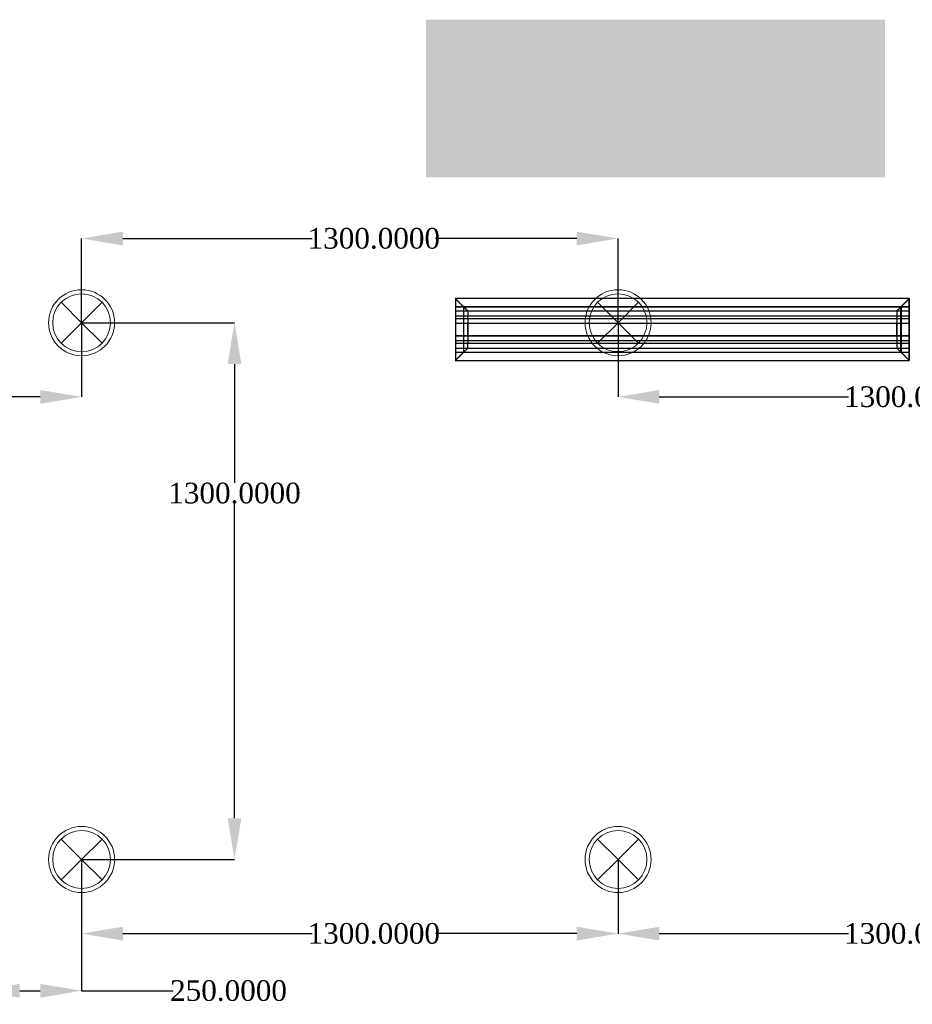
# Model space of a CAD drawing. Header units: inches. Extents: x -78787 to 29484, y -9517 to 23232.
# Tile 161 of 256: x 8656 to 10819, y -3287 to -902. Entities that reach past the tile are written whole.
import ezdxf

# ---------------------------------------------------------------- set-up
doc = ezdxf.new("R2010")
doc.units = ezdxf.units.IN
doc.header["$MEASUREMENT"] = 0
for name, color, linetype in [('- განათება', 7, 'Continuous'), ('- მექანიკური ნაწილი', 7, 'Continuous'), ('Edges', 7, 'Continuous')]:
    doc.layers.add(name, color=color, linetype=linetype)
doc.layers.add('New_2D Drafting - General_Pen_No__14', color=7, linetype='Continuous', lineweight=18, true_color=0xbd8b17)
doc.layers.add('New_Interior - Lamp_Pen_No__77', color=7, linetype='Continuous', lineweight=20, true_color=0xffeb28)
doc.styles.get("Standard").update_dxf_attribs({"font": 'arial.ttf'})
doc.dimstyles.get("Standard").update_dxf_attribs({"dimtxt": 0.18, "dimasz": 0.18, "dimexe": 0.18, "dimexo": 0.0625, "dimgap": 0.09, "dimtad": 0, "dimtih": 1, "dimtoh": 1, "dimdec": 4, "dimzin": 0, "dimdsep": 46, "dimtxsty": 'Standard', "dimcen": 0.09, "dimadec": 0, "dimazin": 0, "dimtfac": 1, "dimtdec": 4, "dimtofl": 0, "dimtmove": 0, "dimatfit": 3, "dimfxl": 1, "dimtolj": 1, "dimtzin": 0, "dimarcsym": 0})

# ---------------------------------------------------------------- blocks, each defined once
blk = doc.blocks.new('lineardiffplan')
blk.add_lwpolyline([(393.1, 274.9), (1492.8, 274.9), (1492.8, 124.4), (393.1, 124.4)], close=True)
at = {"layer": 'Edges'}
for p, q in [((392.8, 274.9), (392.8, 274.6)), ((393.1, 274.9), (392.8, 274.9)), ((422.8, 244.9), (392.8, 274.9)), ((392.8, 274.6), (392.9, 274.5)), ((392.9, 125.2), (392.9, 274.5)), ((412.4, 255), (392.9, 274.5)), ((393.1, 274.9), (393.2, 274.8)), ((393.2, 274.8), (412.7, 255.3)), ((1462.8, 244.9), (1492.8, 274.9)), ((1472.9, 255.3), (1492.4, 274.8)), ((1473.2, 254.9), (1492.8, 274.5)), ((1492.4, 274.8), (1492.5, 274.9)), ((1492.8, 274.9), (1492.5, 274.9)), ((1492.8, 274.5), (1492.8, 274.9)), ((1492.8, 274.5), (1492.8, 274.5)), ((1492.8, 125.4), (1492.8, 274.5)), ((1492.8, 255.3), (392.9, 255.3)), ((392.9, 254.9), (1492.8, 254.9)), ((392.9, 244.9), (1492.8, 244.9)), ((412.4, 144.7), (412.4, 255)), ((412.8, 254.6), (412.4, 255)), ((412.7, 255.3), (413.1, 254.9)), ((412.8, 145.1), (412.8, 254.6)), ((412.8, 254.6), (422.8, 244.6)), ((413.1, 254.9), (423.1, 244.9)), ((422.8, 244.6), (422.8, 244.9)), ((422.8, 244.9), (423.1, 244.9)), ((422.8, 244.6), (422.8, 244.6)), ((422.8, 244.6), (422.8, 233.2)), ((423.1, 244.9), (423.1, 244.9)), ((1472.5, 254.9), (1462.5, 244.9)), ((1462.5, 244.9), (1462.5, 244.9)), ((1462.5, 244.9), (1462.8, 244.9)), ((1462.8, 244.9), (1462.9, 244.6)), ((1462.8, 244.5), (1462.9, 244.6)), ((1462.8, 233.2), (1462.8, 244.5)), ((1462.9, 244.6), (1472.8, 254.5)), ((1472.9, 255.3), (1472.5, 254.9)), ((1472.8, 254.5), (1473.2, 254.9)), ((1472.8, 254.5), (1472.8, 145.3)), ((1473.2, 144.9), (1473.2, 254.9)), ((392.9, 233.2), (1492.8, 233.2)), ((392.9, 233), (1492.8, 233)), ((392.9, 226.8), (1492.8, 226.8)), ((392.9, 226.5), (1492.8, 226.5)), ((392.9, 214.9), (1492.8, 214.9)), ((1492.8, 214.8), (392.9, 214.8)), ((422.4, 214.9), (422.3, 214.9)), ((422.8, 214.9), (422.4, 214.9)), ((422.8, 233), (422.8, 233.2)), ((422.8, 226.8), (422.8, 233)), ((422.8, 226.5), (422.8, 226.8)), ((422.8, 214.9), (422.8, 226.5)), ((422.8, 184.9), (422.8, 214.9)), ((423.2, 214.9), (422.8, 214.9)), ((423.2, 214.8), (422.8, 214.9)), ((423.2, 214.8), (423.2, 214.9)), ((423.2, 214.8), (423.2, 184.9)), ((1462.8, 214.9), (1462.4, 214.9)), ((1462.4, 214.9), (1462.4, 214.8)), ((1462.8, 214.9), (1462.4, 214.8)), ((1462.4, 184.9), (1462.4, 214.8)), ((1462.8, 233), (1462.8, 233.2)), ((1462.8, 226.8), (1462.8, 233)), ((1462.8, 226.5), (1462.8, 226.8)), ((1462.8, 214.9), (1462.8, 226.5)), ((1462.8, 214.9), (1462.8, 184.9)), ((1462.8, 214.9), (1463.2, 214.9)), ((1463.2, 214.9), (1463.3, 214.9)), ((1492.8, 184.9), (392.9, 184.9)), ((392.9, 173.2), (1492.8, 173.2)), ((392.9, 173), (1492.8, 173)), ((422.4, 184.9), (422.3, 184.9)), ((422.8, 184.9), (422.4, 184.9)), ((422.8, 184.9), (423.2, 184.9)), ((422.8, 173.2), (422.8, 184.9)), ((422.8, 173), (422.8, 173.2)), ((422.8, 173), (422.8, 166.8)), ((1462.4, 184.9), (1462.8, 184.9)), ((1462.8, 173.2), (1462.8, 184.9)), ((1463.2, 184.9), (1462.8, 184.9)), ((1462.8, 173), (1462.8, 173.2)), ((1462.8, 166.8), (1462.8, 173)), ((1463.2, 184.9), (1463.3, 184.9)), ((392.8, 124.9), (422.8, 154.9)), ((392.9, 166.8), (1492.8, 166.8)), ((392.9, 166.5), (1492.8, 166.5)), ((392.9, 154.9), (1492.8, 154.9)), ((1492.8, 144.9), (392.9, 144.9)), ((392.9, 125.2), (412.4, 144.7)), ((392.9, 144.5), (1492.8, 144.5)), ((412.7, 144.5), (393.2, 124.9)), ((412.8, 145.1), (412.4, 144.7)), ((412.7, 144.5), (413.1, 144.9)), ((412.8, 145.1), (422.8, 155.1)), ((423.1, 154.8), (413.1, 144.9)), ((422.8, 166.5), (422.8, 166.8)), ((422.8, 155.1), (422.8, 166.5)), ((422.8, 154.9), (422.8, 155.1)), ((422.8, 155.1), (422.8, 155.1)), ((423.1, 154.8), (422.8, 154.9)), ((423.1, 154.8), (423.1, 154.9)), ((1462.5, 154.8), (1462.4, 154.9)), ((1462.8, 154.9), (1462.5, 154.8)), ((1462.5, 154.8), (1472.4, 144.9)), ((1462.8, 166.5), (1462.8, 166.8)), ((1462.8, 155.3), (1462.8, 166.5)), ((1462.9, 155.2), (1462.8, 155.3)), ((1462.9, 155.2), (1462.8, 154.9)), ((1462.8, 154.9), (1492.8, 124.9)), ((1472.8, 145.3), (1462.9, 155.2)), ((1472.4, 144.9), (1472.8, 144.5)), ((1473.2, 144.9), (1472.8, 145.3)), ((1472.8, 144.5), (1492.4, 124.9)), ((1473.2, 144.9), (1492.8, 125.4)), ((392.9, 125.2), (392.8, 125.1)), ((392.8, 125.1), (392.8, 124.9)), ((392.8, 124.9), (393.1, 124.9)), ((393.2, 124.9), (393.1, 124.9)), ((1492.4, 124.9), (1492.8, 124.9)), ((1492.4, 124.9), (1492.4, 124.9)), ((1492.8, 125.3), (1492.8, 125.4)), ((1492.8, 124.9), (1492.8, 125.3))]:
    blk.add_line(p, q, dxfattribs=at)
blk = doc.blocks.new('Recessed Spot')
at = {"layer": 'New_Interior - Lamp_Pen_No__77', "color": 2, "linetype": 'Continuous', "lineweight": 20, "true_color": 0xffeb28}
for q in [(-49.5, 49.5), (49.5, 49.5), (-49.5, -49.5), (49.5, -49.5)]:
    blk.add_line((0, 0), q, dxfattribs=at)
at = {"layer": 'New_Interior - Lamp_Pen_No__77', "color": 2, "linetype": 'Continuous', "lineweight": 20, "true_color": 0xffeb28, "flags": 128}
blk.add_lwpolyline([(80, 0, 1), (-80, 0, 1)], format="xyb", close=True, dxfattribs=at)
at = {"layer": 'New_Interior - Lamp_Pen_No__77', "color": 2, "linetype": 'Continuous', "lineweight": 20, "true_color": 0xffeb28}
blk.add_circle((0, 0), 70, dxfattribs=at)
blk = doc.blocks.new('*D984')
at = {"layer": '- განათება', "color": 0, "lineweight": -2, "transparency": 16777216}
for p, q in [((7805.9, -1636.1), (7805.9, -1815.8)), ((8805.9, -1636.1), (8805.9, -1815.8)), ((7905.9, -1815.6), (8214.9, -1815.6)), ((8705.9, -1815.6), (8514.1, -1815.6))]:
    blk.add_line(p, q, dxfattribs=at)
at = {"layer": '- განათება', "color": 0, "transparency": 16777216}
for points in [[(7905.9, -1799), (7905.9, -1832.3), (7805.9, -1815.6)], [(8705.9, -1799), (8705.9, -1832.3), (8805.9, -1815.6)]]:
    blk.add_solid(points, dxfattribs=at)
at = {"layer": 'Defpoints', "color": 0, "transparency": 16777216}
for p in [(7805.9, -1636), (8805.9, -1636), (8805.9, -1815.6)]:
    blk.add_point(p, dxfattribs=at)
at = {"layer": '- განათება', "color": 0, "transparency": 16777216, "insert": (8364.5, -1815.6), "char_height": 50, "attachment_point": 5}
blk.add_mtext('\\A1;{\\fSylfaen|b0|i0|c0|p18;1000.0000}', dxfattribs=at)
blk = doc.blocks.new('*D985')
at = {"layer": '- განათება', "color": 0, "lineweight": -2, "transparency": 16777216}
for p, q in [((8805.9, -1636), (8805.9, -1431.8)), ((8905.9, -1432), (9364.5, -1432)), ((10005.9, -1432), (9663.8, -1432)), ((10105.9, -1636), (10105.9, -1431.8))]:
    blk.add_line(p, q, dxfattribs=at)
at = {"layer": '- განათება', "color": 0, "transparency": 16777216}
for points in [[(8905.9, -1415.3), (8905.9, -1448.7), (8805.9, -1432)], [(10005.9, -1415.3), (10005.9, -1448.7), (10105.9, -1432)]]:
    blk.add_solid(points, dxfattribs=at)
at = {"layer": 'Defpoints', "color": 0, "transparency": 16777216}
for p in [(10105.9, -1432), (8805.9, -1636), (10105.9, -1636)]:
    blk.add_point(p, dxfattribs=at)
at = {"layer": '- განათება', "color": 0, "transparency": 16777216, "insert": (9514.1, -1432), "char_height": 50, "attachment_point": 5}
blk.add_mtext('\\A1;{\\fSylfaen|b0|i0|c0|p18;1300.0000}', dxfattribs=at)
blk = doc.blocks.new('*D986')
at = {"layer": '- განათება', "color": 0, "lineweight": -2, "transparency": 16777216}
for p, q in [((10105.9, -1636.1), (10105.9, -1815.8)), ((11405.9, -1636.1), (11405.9, -1815.8)), ((10205.9, -1815.6), (10664.5, -1815.6)), ((11305.9, -1815.6), (10963.8, -1815.6))]:
    blk.add_line(p, q, dxfattribs=at)
at = {"layer": '- განათება', "color": 0, "transparency": 16777216}
for points in [[(10205.9, -1799), (10205.9, -1832.3), (10105.9, -1815.6)], [(11305.9, -1799), (11305.9, -1832.3), (11405.9, -1815.6)]]:
    blk.add_solid(points, dxfattribs=at)
at = {"layer": 'Defpoints', "color": 0, "transparency": 16777216}
for p in [(10105.9, -1636), (11405.9, -1636), (11405.9, -1815.6)]:
    blk.add_point(p, dxfattribs=at)
at = {"layer": '- განათება', "color": 0, "transparency": 16777216, "insert": (10814.1, -1815.6), "char_height": 50, "attachment_point": 5}
blk.add_mtext('\\A1;{\\fSylfaen|b0|i0|c0|p18;1300.0000}', dxfattribs=at)
blk = doc.blocks.new('*D1014')
at = {"layer": '- განათება', "color": 0, "lineweight": -2, "transparency": 16777216}
for p, q in [((8805.9, -2936.1), (8805.9, -3115.8)), ((10105.9, -2936.1), (10105.9, -3115.8)), ((8905.9, -3115.6), (9364.5, -3115.6)), ((10005.9, -3115.6), (9663.8, -3115.6))]:
    blk.add_line(p, q, dxfattribs=at)
at = {"layer": '- განათება', "color": 0, "transparency": 16777216}
for points in [[(8905.9, -3099), (8905.9, -3132.3), (8805.9, -3115.6)], [(10005.9, -3099), (10005.9, -3132.3), (10105.9, -3115.6)]]:
    blk.add_solid(points, dxfattribs=at)
at = {"layer": 'Defpoints', "color": 0, "transparency": 16777216}
for p in [(8805.9, -2936), (10105.9, -2936), (10105.9, -3115.6)]:
    blk.add_point(p, dxfattribs=at)
at = {"layer": '- განათება', "color": 0, "transparency": 16777216, "insert": (9514.1, -3115.6), "char_height": 50, "attachment_point": 5}
blk.add_mtext('\\A1;{\\fSylfaen|b0|i0|c0|p18;1300.0000}', dxfattribs=at)
blk = doc.blocks.new('*D1015')
at = {"layer": '- განათება', "color": 0, "lineweight": -2, "transparency": 16777216}
for p, q in [((10105.9, -2936.1), (10105.9, -3115.8)), ((11405.9, -2936.1), (11405.9, -3115.8)), ((10205.9, -3115.6), (10664.5, -3115.6)), ((11305.9, -3115.6), (10963.8, -3115.6))]:
    blk.add_line(p, q, dxfattribs=at)
at = {"layer": '- განათება', "color": 0, "transparency": 16777216}
for points in [[(10205.9, -3099), (10205.9, -3132.3), (10105.9, -3115.6)], [(11305.9, -3099), (11305.9, -3132.3), (11405.9, -3115.6)]]:
    blk.add_solid(points, dxfattribs=at)
at = {"layer": 'Defpoints', "color": 0, "transparency": 16777216}
for p in [(10105.9, -2936), (11405.9, -2936), (11405.9, -3115.6)]:
    blk.add_point(p, dxfattribs=at)
at = {"layer": '- განათება', "color": 0, "transparency": 16777216, "insert": (10814.1, -3115.6), "char_height": 50, "attachment_point": 5}
blk.add_mtext('\\A1;{\\fSylfaen|b0|i0|c0|p18;1300.0000}', dxfattribs=at)
blk = doc.blocks.new('*D1022')
at = {"layer": '- განათება', "color": 0, "lineweight": -2, "transparency": 16777216}
for p, q in [((8555.9, -2936.1), (8555.9, -3254.2)), ((8805.9, -2936.1), (8805.9, -3254.2)), ((8655.9, -3254), (8705.9, -3254)), ((8805.9, -3254), (9027.8, -3254))]:
    blk.add_line(p, q, dxfattribs=at)
at = {"layer": '- განათება', "color": 0, "transparency": 16777216}
for points in [[(8655.9, -3237.3), (8655.9, -3270.7), (8555.9, -3254)], [(8705.9, -3237.3), (8705.9, -3270.7), (8805.9, -3254)]]:
    blk.add_solid(points, dxfattribs=at)
at = {"layer": 'Defpoints', "color": 0, "transparency": 16777216}
for p in [(8555.9, -2936.1), (8805.9, -2936.1), (8805.9, -3254)]:
    blk.add_point(p, dxfattribs=at)
at = {"layer": '- განათება', "color": 0, "transparency": 16777216, "insert": (9162, -3254), "char_height": 50, "attachment_point": 5}
blk.add_mtext('\\A1;{\\fSylfaen|b0|i0|c0|p18;250.0000}', dxfattribs=at)
blk = doc.blocks.new('*D1083')
at = {"layer": '- განათება', "color": 0, "lineweight": -2, "transparency": 16777216}
for p, q in [((8806, -1636), (9176.7, -1636)), ((9176.5, -1736), (9176.5, -2023.4)), ((9176.5, -2836), (9176.5, -2074.6)), ((8806, -2936), (9176.7, -2936))]:
    blk.add_line(p, q, dxfattribs=at)
at = {"layer": '- განათება', "color": 0, "transparency": 16777216}
for points in [[(9159.9, -1736), (9193.2, -1736), (9176.5, -1636)], [(9159.9, -2836), (9193.2, -2836), (9176.5, -2936)]]:
    blk.add_solid(points, dxfattribs=at)
at = {"layer": 'Defpoints', "color": 0, "transparency": 16777216}
for p in [(8805.9, -1636), (9176.5, -1636), (8805.9, -2936)]:
    blk.add_point(p, dxfattribs=at)
at = {"layer": '- განათება', "color": 0, "transparency": 16777216, "insert": (9176.5, -2049), "char_height": 50, "attachment_point": 5}
blk.add_mtext('\\A1;{\\fSylfaen|b0|i0|c0|p18;1300.0000}', dxfattribs=at)

msp = doc.modelspace()

# ---------------------------------------------------------------- hatches: boundary and pattern name
at = {"layer": 'New_2D Drafting - General_Pen_No__14', "linetype": 'Continuous', "lineweight": 18, "true_color": 0xbd8b17}
msp.add_hatch(color=42, dxfattribs=at).paths.add_polyline_path([(10753.19085, -1283.57769), (10753.19085, -902.03584), (9640.36046, -902.03584), (9640.36046, -1283.57769)])

# ---------------------------------------------------------------- block references
at = {"layer": '- განათება', "color": 2, "linetype": 'Continuous', "lineweight": 20, "true_color": 0xffeb28, "zscale": 1000}
for p in [(8805.93152, -1636.0366), (10105.93152, -1636.0366), (8805.93152, -2936.0366)]:
    msp.add_blockref('Recessed Spot', p, dxfattribs=at)
at = {"layer": '- განათება', "color": 3, "linetype": 'Continuous', "lineweight": 20, "zscale": 1000}
msp.add_blockref('Recessed Spot', (10105.93152, -2936.0366), dxfattribs=at)
at = {"layer": '- მექანიკური ნაწილი', "xscale": -1, "rotation": 180}
msp.add_blockref('lineardiffplan', (9318.78013, -1452.6113), dxfattribs=at)

# ---------------------------------------------------------------- dimensions: what is measured, and where the dimension line sits
at = {"layer": '- განათება', "color": 1}
for base, p1, p2, picture, middle in [((10105.93152, -1432), (8805.93152, -1636.0366), (10105.93152, -1636.0366), '*D985', (9514.12999, -1432)), ((8805.93152, -1815.62), (7805.93152, -1636.0366), (8805.93152, -1636.0366), '*D984', (8364.5, -1815.62)), ((11405.93152, -1815.62), (10105.93152, -1636.0366), (11405.93152, -1636.0366), '*D986', (10814.12999, -1815.62)), ((8805.93152, -3254), (8555.93152, -2936.07321), (8805.93152, -2936.07321), '*D1022', (9162, -3254)), ((10105.93152, -3115.62), (8805.93152, -2936.0366), (10105.93152, -2936.0366), '*D1014', (9514.12999, -3115.62)), ((11405.93152, -3115.62), (10105.93152, -2936.0366), (11405.93152, -2936.0366), '*D1015', (10814.12999, -3115.62))]:
    dim = msp.add_linear_dim(base=base, p1=p1, p2=p2, text='{\\fSylfaen|b0|i0|c0|p18;<>}', dimstyle='Standard', override={"dimtxt": 50, "dimasz": 100}, dxfattribs=at)
    dim.commit()
    dim.dimension.update_dxf_attribs({"geometry": picture, "text_midpoint": middle, "dimtype": 160})
dim = msp.add_linear_dim(base=(9176.53773, -1636.0366), p1=(8805.93152, -2936.0366), p2=(8805.93152, -1636.0366), angle=90, text='{\\fSylfaen|b0|i0|c0|p18;<>}', dimstyle='Standard', override={"dimtxt": 50, "dimasz": 100}, dxfattribs=at)
dim.commit()
dim.dimension.update_dxf_attribs({"geometry": '*D1083', "text_midpoint": (9176.53773, -2049), "dimtype": 160})

doc.saveas('drawing.dxf')
